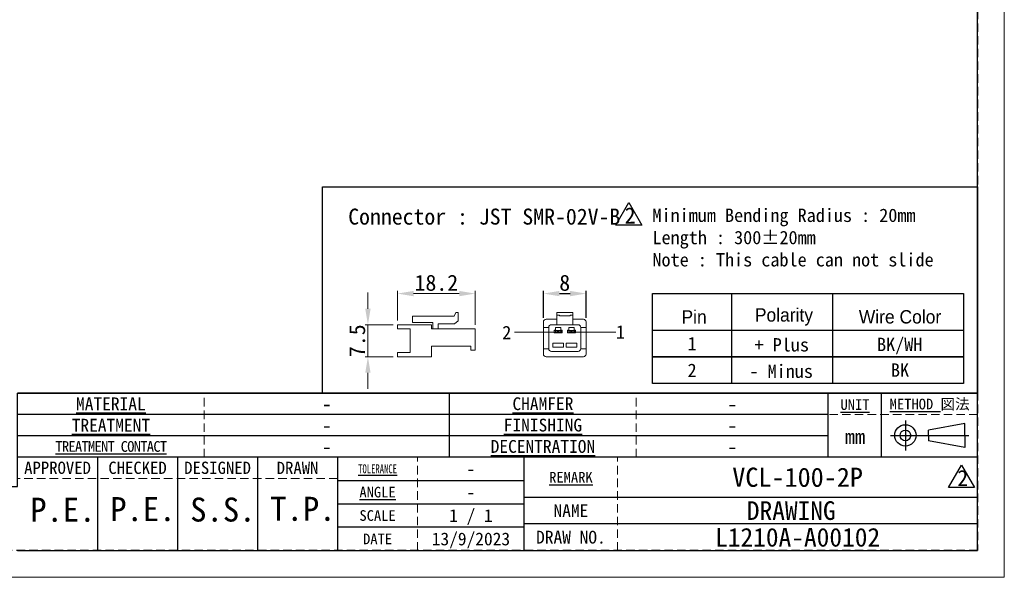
# Model space of a CAD drawing. Header units: millimetres. Extents: x -201 to 202, y 143 to 428.
# Tile 2 of 8: x 17 to 202, y 143 to 247. Entities that reach past the tile are written whole.
import ezdxf
from ezdxf.enums import TextEntityAlignment as Align

# ---------------------------------------------------------------- set-up
doc = ezdxf.new("R2010")
doc.units = ezdxf.units.MM
doc.header["$LTSCALE"] = 0.25
doc.linetypes.add('HIDDEN', pattern=[9.525, 6.35, -3.175])
doc.layers.add('CABLE 3P', color=7, linetype='Continuous', lineweight=20)
doc.layers.add('TXT1', color=5, linetype='Continuous', lineweight=20)
doc.layers.add('EMPTY LINE', color=252, linetype='Continuous', lineweight=0, plot=False)
doc.layers.add('FORM', color=7, linetype='Continuous')
doc.styles.add('(TNK)aSS', font='txt', dxfattribs={"width": 0.75, "oblique": 15, "height": 3.5})
doc.styles.get("Standard").update_dxf_attribs({"font": 'arial.ttf'})
doc.styles.add('takachi1', font='msgothic.ttc', dxfattribs={"height": 2.5})
doc.styles.add('VS Standard', font='msgothic.ttc', dxfattribs={"height": 3})
doc.styles.add('VS Standard(小)', font='msgothic.ttc', dxfattribs={"height": 2.4})
doc.dimstyles.new('TMIZO', dxfattribs={"dimscale": 0, "dimtxt": 3.5, "dimasz": 3, "dimexe": 0.5, "dimexo": 0.8, "dimgap": 0.5, "dimtad": 3, "dimtoh": 1, "dimdec": 1, "dimrnd": 0.005, "dimdsep": 46, "dimtxsty": '(TNK)aSS', "dimcen": 0, "dimclrd": 5, "dimclre": 5, "dimclrt": 5, "dimaunit": 1, "dimadec": 0, "dimazin": 2, "dimtfac": 1, "dimtdec": 1, "dimtmove": 0, "dimatfit": 3, "dimfxl": 1, "dimtzin": 0, "dimlwd": -1, "dimlwe": -1, "dimarcsym": 0})
doc.dimstyles.new('VS Standard x1', dxfattribs={"dimtxt": 3, "dimasz": 3, "dimexe": 0.5, "dimexo": 0.8, "dimgap": 0.5, "dimtad": 3, "dimrnd": 0.0001, "dimzin": 9, "dimdsep": 46, "dimtxsty": 'VS Standard', "dimcen": 0, "dimaunit": 1, "dimadec": 0, "dimazin": 2, "dimtfac": 1, "dimtmove": 0, "dimatfit": 2, "dimfxl": 1, "dimtolj": 1, "dimtzin": 0, "dimarcsym": 0})

# ---------------------------------------------------------------- blocks, each defined once
blk = doc.blocks.new('表題欄金物用_ver2.0.0')
at = {"layer": 'FORM', "color": 0}
for p, q in [((-11, 40.5), (-191, 40.5)), ((-110, 28.49), (-110, 40.5)), ((-39, 28.49), (-39, 40.49)), ((-29, 28.49), (-29, 40.49)), ((-11, 28.5), (-11, 40.5)), ((-39, 36.5), (-191, 36.5)), ((-24.54, 35.38), (-24.54, 29.78)), ((-13.42, 34.8), (-20.21, 33.59)), ((-20.21, 32.58), (-20.21, 33.59)), ((-13.42, 32.58), (-13.42, 34.8)), ((-39, 32.5), (-191, 32.5)), ((-27.34, 32.58), (-12.62, 32.58)), ((-20.21, 32.58), (-20.21, 31.57)), ((-13.42, 30.35), (-20.21, 31.57)), ((-13.42, 32.58), (-13.42, 30.35)), ((-11, 28.5), (-191, 28.5)), ((-176, 28.5), (-176, 11)), ((-161, 28.5), (-161, 11)), ((-146, 28.5), (-146, 11)), ((-131, 28.5), (-131, 11)), ((-96, 11), (-96, 28.5)), ((-11, 11), (-11, 28.5)), ((-131, 24.12), (-96, 24.12)), ((-96, 21), (-11, 21)), ((-131, 19.75), (-96, 19.75)), ((-96, 15.38), (-131, 15.38)), ((-11, 16), (-96, 16)), ((-191, 11), (-11, 11))]:
    blk.add_line(p, q, dxfattribs=at)
at = {"layer": 'FORM', "color": 0, "linetype": 'HIDDEN', "lineweight": 9}
for p, q in [((-156, 28.49), (-156, 40.49)), ((-75, 28.49), (-75, 40.49)), ((-11, 36.5), (-39, 36.5)), ((-116, 11), (-116, 28.5)), ((-78.5, 11), (-78.5, 28.5)), ((-131, 24.5), (-191, 24.5))]:
    blk.add_line(p, q, dxfattribs=at)
at = {"layer": 'FORM', "color": 0}
for radius in [2, 1]:
    blk.add_circle((-24.54, 32.58), radius, dxfattribs=at)
at = {"layer": 'FORM', "color": 0, "attachment_point": 5}
for s, insert, char_height, width, style in [('{\\LMATERIAL}', (-173.5, 38.5), 2.4, 36.5, 'VS Standard(小)'), ('{\\LCHAMFER}   ', (-92.5, 38.5), 2.4, 35, 'VS Standard(小)'), ('{\\LUNIT}', (-34, 38.35), 2, 20, 'VS Standard'), ('{\\LMETHOD} 図法', (-20, 38.35), 2, 20, 'VS Standard'), ('{\\LTREATMENT}', (-173.5, 34.5), 2.4, 36.5, 'VS Standard(小)'), ('{\\LFINISHING}', (-92.5, 34.5), 2.4, 35, 'VS Standard(小)'), ('mm', (-34, 32.35), 2.8, 20, 'VS Standard'), ('{\\T0.9;\\LTREATMENT CONTACT}', (-173.5, 30.5), 2, 36.5, 'VS Standard(小)'), ('{\\LDECENTRATION} ', (-92.5, 30.5), 2.4, 35, 'VS Standard(小)'), ('{\\fＭＳ ゴシック|b0|i0|c128|p49;APPROVED}', (-183.5, 26.5), 2.3, 15, 'VS Standard'), ('{\\fＭＳ ゴシック|b0|i0|c128|p49;CHECKED}', (-168.5, 26.5), 2.3, 15, 'VS Standard'), ('{\\fＭＳ ゴシック|b0|i0|c128|p49;DESIGNED}', (-153.5, 26.5), 2.3, 15, 'VS Standard'), ('{\\fＭＳ ゴシック|b0|i0|c128|p49;DRAWN}', (-138.5, 26.5), 2.3, 15, 'VS Standard'), ('{\\W0.7;\\LTOLERANCE\\l }', (-123.5, 26.31), 1.7, 20, 'VS Standard(小)'), ('{\\LANGLE}', (-123.5, 21.94), 2, 14.9784, 'VS Standard(小)'), ('SCALE', (-123.5, 17.56), 2, 15, 'VS Standard(小)'), ('{\\fＭＳ ゴシック|b0|i0|c128|p49;NAME}', (-87.25, 18.5), 2.4, 15, 'VS Standard(小)'), ('{\\fＭＳ ゴシック|b0|i0|c128|p49;DRAW NO.}', (-87.25, 13.5), 2.4, 15, 'VS Standard(小)'), ('{\\fＭＳ ゴシック|b0|i0|c128|p49;DATE}', (-123.5, 13.19), 2, 15, 'VS Standard(小)')]:
    blk.add_mtext(s, dxfattribs=dict(at, insert=insert, char_height=char_height, width=width, style=style))
at = {"layer": 'FORM', "color": 0, "insert": (-87.25, 24.75), "char_height": 2, "width": 16, "attachment_point": 5, "line_spacing_factor": 0.8, "style": 'VS Standard'}
blk.add_mtext('\\pxsm0.9;{\\LREMARK}   ', dxfattribs=at)
at = {"layer": 'FORM', "color": 0}
for tag, height, style, p in [('材料', 2.8, 'VS Standard', (-133, 38.5)), ('一般面取', 2.8, 'VS Standard', (-57, 38.5)), ('処理', 2.8, 'VS Standard', (-133, 34.5)), ('仕上', 2.8, 'VS Standard', (-57, 34.5)), ('処理接点', 2.8, 'VS Standard', (-133, 30.5)), ('偏芯', 2.8, 'VS Standard', (-57, 30.5)), ('一般公差', 2.4, 'VS Standard(小)', (-106, 26.31)), ('適用（機種名）', 3.6, 'VS Standard', (-44.75, 24.75)), ('角度', 2.4, 'VS Standard(小)', (-106, 21.94)), ('SCALE', 2.4, 'VS Standard(小)', (-106, 17.56)), ('NAME', 3.5, 'VS Standard', (-44.75, 18.5)), ('DRAW_NO.', 3.5, 'VS Standard', (-44.75, 13.5)), ('DATE', 2.4, 'VS Standard(小)', (-106, 13.19))]:
    blk.add_attdef(tag, text='', height=height, dxfattribs=dict(at, style=style)).set_placement(p, align=Align.MIDDLE_CENTER)
at = {"layer": 'FORM', "color": 0, "style": 'VS Standard'}
for tag, p in [('APPROVED', (-182.5, 15.06)), ('CHECKED', (-167.5, 15.18)), ('DESIGNED', (-152.5, 15.09)), ('DRAWN', (-137.5, 15.23))]:
    blk.add_attdef(tag, text='', height=4.5, dxfattribs=at).set_placement(p, align=Align.BOTTOM_CENTER)
blk = doc.blocks.new('*D195')
at = {"layer": 'Defpoints', "color": 0}
for p in [(123.09, 195.91), (115.09, 190.58), (123.09, 190.58)]:
    blk.add_point(p, dxfattribs=at)
at = {"layer": 'TXT1', "color": 0, "lineweight": -2}
for p, q in [((115.09, 191.38), (115.09, 196.41)), ((118.09, 195.91), (120.09, 195.91)), ((123.09, 191.38), (123.09, 196.41))]:
    blk.add_line(p, q, dxfattribs=at)
at = {"layer": 'TXT1', "color": 0}
for points in [[(118.09, 196.41), (118.09, 195.41), (115.09, 195.91)], [(120.09, 195.41), (120.09, 196.41), (123.09, 195.91)]]:
    blk.add_solid(points, dxfattribs=at)
at = {"layer": 'TXT1', "color": 0, "insert": (119.09, 197.91), "char_height": 3, "attachment_point": 5, "style": 'VS Standard'}
blk.add_mtext('\\A1;8', dxfattribs=at)
blk = doc.blocks.new('*D196')
at = {"layer": 'Defpoints', "color": 0}
for p in [(102.3, 195.91), (87.74, 190.08), (102.3, 189.28)]:
    blk.add_point(p, dxfattribs=at)
at = {"layer": 'TXT1', "color": 0}
for p, q in [((87.74, 190.88), (87.74, 196.41)), ((90.74, 195.91), (99.3, 195.91)), ((102.3, 190.08), (102.3, 196.41))]:
    blk.add_line(p, q, dxfattribs=at)
for points in [[(90.74, 196.41), (90.74, 195.41), (87.74, 195.91)], [(99.3, 195.41), (99.3, 196.41), (102.3, 195.91)]]:
    blk.add_solid(points, dxfattribs=at)
at = {"layer": 'TXT1', "color": 0, "insert": (95.02, 197.91), "char_height": 3, "attachment_point": 5, "style": 'VS Standard'}
blk.add_mtext('18.2', dxfattribs=at)
blk = doc.blocks.new('*D197')
at = {"layer": 'Defpoints', "color": 0}
for p in [(87.74, 190.08), (82.19, 184.08), (87.74, 184.08)]:
    blk.add_point(p, dxfattribs=at)
at = {"layer": 'TXT1', "color": 0}
for p, q in [((82.19, 193.08), (82.19, 196.08)), ((86.94, 190.08), (81.69, 190.08)), ((82.19, 190.08), (82.19, 184.08)), ((86.94, 184.08), (81.69, 184.08)), ((82.19, 181.08), (82.19, 178.08))]:
    blk.add_line(p, q, dxfattribs=at)
for points in [[(81.69, 193.08), (82.69, 193.08), (82.19, 190.08)], [(82.69, 181.08), (81.69, 181.08), (82.19, 184.08)]]:
    blk.add_solid(points, dxfattribs=at)
at = {"layer": 'TXT1', "color": 0, "insert": (80.19, 187.08), "char_height": 3, "attachment_point": 5, "rotation": 90, "style": 'VS Standard'}
blk.add_mtext('7.5', dxfattribs=at)

msp = doc.modelspace()

# ---------------------------------------------------------------- linework, layer by layer
at = {"layer": 'CABLE 3P'}
for p, q in [((98.391, 191.684), (98.665, 192.334)), ((98.665, 192.334), (99.102, 192.334)), ((99.102, 190.809), (99.102, 192.334)), ((120.586, 192.334), (117.586, 192.334)), ((120.586, 192.334), (117.586, 192.334)), ((117.586, 192.334), (117.586, 192.084)), ((117.586, 192.084), (117.586, 191.584)), ((120.586, 192.334), (120.586, 192.084)), ((120.586, 192.084), (120.586, 191.584)), ((90.542, 190.484), (90.542, 191.684)), ((90.542, 191.684), (98.391, 191.684)), ((90.542, 190.484), (94.388, 190.484)), ((94.388, 190.484), (94.388, 189.284)), ((95.388, 189.284), (95.388, 190.234)), ((95.388, 190.234), (98.423, 190.234)), ((98.423, 190.234), (99.102, 190.809)), ((115.086, 190.584), (115.086, 189.584)), ((117.586, 191.084), (115.586, 191.084)), ((118.086, 191.834), (117.586, 191.834)), ((117.586, 191.584), (117.586, 191.084)), ((117.586, 190.084), (117.586, 191.084)), ((118.086, 191.834), (118.086, 191.734)), ((120.086, 191.734), (118.086, 191.734)), ((120.586, 191.834), (120.086, 191.834)), ((120.086, 191.834), (120.086, 191.734)), ((120.586, 191.584), (120.586, 191.084)), ((122.586, 191.084), (120.586, 191.084)), ((120.586, 190.084), (120.586, 191.084)), ((123.086, 189.584), (123.086, 190.584)), ((94.142, 190.084), (87.742, 190.084)), ((87.742, 190.084), (87.742, 189.284)), ((87.742, 190.084), (90.542, 190.084)), ((87.742, 189.284), (90.142, 189.284)), ((90.142, 184.884), (90.142, 189.284)), ((94.142, 190.084), (94.142, 189.284)), ((94.142, 189.284), (94.142, 190.084)), ((94.142, 189.284), (102.302, 189.284)), ((94.388, 189.284), (95.388, 189.284)), ((102.302, 189.284), (99.102, 189.284)), ((102.302, 189.284), (102.302, 186.084)), ((116.086, 189.584), (115.086, 189.584)), ((115.086, 189.584), (115.086, 185.584)), ((116.086, 185.584), (116.086, 189.584)), ((117.586, 190.084), (116.586, 190.084)), ((117.336, 189.027), (117.086, 189.027)), ((117.086, 189.027), (117.086, 188.527)), ((117.086, 188.527), (118.586, 188.527)), ((117.111, 188.577), (117.111, 188.977)), ((117.111, 188.977), (118.561, 188.977)), ((118.561, 188.577), (117.111, 188.577)), ((118.336, 189.527), (117.336, 189.527)), ((117.336, 189.527), (117.336, 189.027)), ((117.336, 188.652), (117.336, 188.902)), ((117.336, 188.902), (117.736, 188.902)), ((117.736, 188.652), (117.336, 188.652)), ((120.586, 190.084), (117.586, 190.084)), ((117.736, 188.902), (117.736, 188.652)), ((117.936, 188.902), (117.736, 188.902)), ((117.736, 188.652), (117.936, 188.652)), ((117.936, 188.652), (117.936, 188.902)), ((117.936, 188.902), (118.336, 188.902)), ((118.336, 188.652), (117.936, 188.652)), ((118.336, 189.027), (118.336, 189.527)), ((118.586, 189.027), (118.336, 189.027)), ((118.336, 188.902), (118.336, 188.652)), ((118.561, 188.977), (118.561, 188.577)), ((118.586, 188.527), (118.586, 189.027)), ((119.836, 189.027), (119.586, 189.027)), ((119.586, 189.027), (119.586, 188.527)), ((119.586, 188.527), (121.086, 188.527)), ((119.611, 188.577), (119.611, 188.977)), ((119.611, 188.977), (121.061, 188.977)), ((121.061, 188.577), (119.611, 188.577)), ((120.836, 189.527), (119.836, 189.527)), ((119.836, 189.527), (119.836, 189.027)), ((119.836, 188.652), (119.836, 188.902)), ((119.836, 188.902), (120.236, 188.902)), ((120.236, 188.652), (119.836, 188.652)), ((120.236, 188.902), (120.236, 188.652)), ((120.436, 188.902), (120.236, 188.902)), ((120.236, 188.652), (120.436, 188.652)), ((120.436, 188.652), (120.436, 188.902)), ((120.436, 188.902), (120.836, 188.902)), ((120.836, 188.652), (120.436, 188.652)), ((121.586, 190.084), (120.586, 190.084)), ((120.836, 189.027), (120.836, 189.527)), ((121.086, 189.027), (120.836, 189.027)), ((120.836, 188.902), (120.836, 188.652)), ((121.061, 188.977), (121.061, 188.577)), ((121.086, 188.527), (121.086, 189.027)), ((123.086, 189.584), (122.086, 189.584)), ((122.086, 189.584), (122.086, 185.584)), ((123.086, 185.584), (123.086, 189.584)), ((118.836, 186.641), (116.836, 186.641)), ((116.836, 186.641), (116.836, 185.841)), ((118.836, 185.841), (118.836, 186.641)), ((121.336, 186.641), (119.336, 186.641)), ((119.336, 186.641), (119.336, 185.841)), ((121.336, 185.841), (121.336, 186.641)), ((87.742, 184.084), (87.742, 184.884)), ((87.742, 184.884), (90.142, 184.884)), ((94.142, 184.084), (94.142, 186.084)), ((101.502, 186.084), (94.142, 186.084)), ((101.502, 185.284), (101.502, 186.084)), ((102.302, 185.284), (101.502, 185.284)), ((102.302, 186.084), (102.302, 185.284)), ((115.086, 185.584), (115.086, 184.584)), ((115.086, 185.584), (116.086, 185.584)), ((116.586, 185.084), (121.586, 185.084)), ((116.836, 185.841), (118.836, 185.841)), ((119.336, 185.841), (121.336, 185.841)), ((122.086, 185.584), (123.086, 185.584)), ((123.086, 184.584), (123.086, 185.584)), ((87.742, 184.084), (94.142, 184.084)), ((115.586, 184.084), (122.586, 184.084))]:
    msp.add_line(p, q, dxfattribs=at)
for centre, start, end in [((115.586, 190.584), 90, 180), ((122.586, 190.584), 0, 90), ((116.586, 189.584), 90, 180), ((121.586, 189.584), 0, 90), ((116.586, 185.584), 180, 270), ((121.586, 185.584), 270, 0), ((115.586, 184.584), 180, 270), ((122.586, 184.584), 270, 0)]:
    msp.add_arc(centre, 0.5, start, end, dxfattribs=at)
at = {"layer": 'EMPTY LINE'}
for p, q in [((201.5, 142.75), (201.5, 427.75)), ((-201.5, 142.75), (201.5, 142.75))]:
    msp.add_line(p, q, dxfattribs=at)
at = {"layer": 'FORM'}
for p, q in [((128.7, 208.75), (131.125, 212.95)), ((131.125, 212.95), (133.55, 208.75)), ((133.55, 208.75), (128.7, 208.75)), ((135.534, 195.946), (193.878, 195.946)), ((135.534, 189.038), (135.534, 195.946)), ((150.358, 195.946), (150.358, 179.038)), ((169.314, 195.946), (169.314, 179.038)), ((193.878, 195.946), (193.878, 179.038)), ((191.05, 159.55), (193.475, 163.75)), ((193.475, 163.75), (195.899, 159.55)), ((195.899, 159.55), (191.05, 159.55))]:
    msp.add_line(p, q, dxfattribs=at)
at = {"layer": 'FORM', "linetype": 'HIDDEN'}
msp.add_lwpolyline([(-196.5, 422.75), (196.5, 422.75), (196.5, 147.75), (-196.5, 147.75)], close=True, dxfattribs=at)
at = {"layer": 'FORM'}
for points in [[(-196.5, 422.75), (-196.5, 147.75), (-78.5, 147.75), (-78.5, 159.75), (16.5, 159.75), (16.5, 177.25), (196.5, 177.25), (196.5, 422.75), (-196.5, 422.75)], [(73.692, 215.938), (196.5, 215.938), (196.5, 177.25), (73.692, 177.25)]]:
    msp.add_lwpolyline(points, close=True, dxfattribs=at)
for points in [[(193.878, 184.038), (135.534, 184.038), (135.534, 189.038), (193.878, 189.038)], [(193.878, 179.038), (135.534, 179.038), (135.534, 184.038), (193.878, 184.038)]]:
    msp.add_lwpolyline(points, dxfattribs=at)
at = {"layer": 'TXT1'}
for p, q in [((117.517, 188.699), (109.67, 188.699)), ((128.682, 188.699), (120.636, 188.699))]:
    msp.add_line(p, q, dxfattribs=at)

# ---------------------------------------------------------------- block references
at = {"layer": 'FORM'}
ref = msp.add_blockref('表題欄金物用_ver2.0.0', (207.5, 136.75), dxfattribs=at)
ref.add_attrib('材料', '-', dxfattribs={"layer": 'EMPTY LINE', "color": 0, "height": 2.8, "style": 'VS Standard'}).set_placement((74.5, 175.25), align=Align.MIDDLE_CENTER)
ref.add_attrib('処理', '-', dxfattribs={"color": 0, "height": 2.8, "style": 'VS Standard'}).set_placement((74.5, 171.25), align=Align.MIDDLE_CENTER)
ref.add_attrib('処理接点', '-', dxfattribs={"color": 0, "height": 2.8, "style": 'VS Standard'}).set_placement((74.5, 167.25), align=Align.MIDDLE_CENTER)
ref.add_attrib('一般面取', '-', dxfattribs={"color": 0, "height": 2.8, "style": 'VS Standard'}).set_placement((150.5, 175.247), align=Align.MIDDLE_CENTER)
ref.add_attrib('仕上', '-', dxfattribs={"color": 0, "height": 2.8, "style": 'VS Standard'}).set_placement((150.5, 171.247), align=Align.MIDDLE_CENTER)
ref.add_attrib('偏芯', '-', dxfattribs={"color": 0, "height": 2.8, "style": 'VS Standard'}).set_placement((150.5, 167.247), align=Align.MIDDLE_CENTER)
ref.add_attrib('一般公差', '-', dxfattribs={"color": 0, "height": 2.4, "style": 'VS Standard(小)'}).set_placement((101.5, 163.062), align=Align.MIDDLE_CENTER)
ref.add_attrib('角度', '-', dxfattribs={"color": 0, "height": 2.4, "style": 'VS Standard(小)'}).set_placement((101.5, 158.688), align=Align.MIDDLE_CENTER)
ref.add_attrib('SCALE', '1 / 1', dxfattribs={"color": 0, "height": 2.4, "style": 'VS Standard(小)'}).set_placement((101.5, 154.312), align=Align.MIDDLE_CENTER)
ref.add_attrib('DATE', '13/9/2023', dxfattribs={"color": 0, "height": 2.4, "style": 'VS Standard(小)'}).set_placement((101.5, 149.938), align=Align.MIDDLE_CENTER)
ref.add_attrib('適用（機種名）', 'VCL-100-2P', dxfattribs={"color": 0, "height": 3.6, "style": 'VS Standard'}).set_placement((162.75, 161.5), align=Align.MIDDLE_CENTER)
ref.add_attrib('NAME', 'DRAWING ', dxfattribs={"color": 0, "height": 3.5, "style": 'VS Standard'}).set_placement((162.75, 155.25), align=Align.MIDDLE_CENTER)
ref.add_attrib('DRAW_NO.', 'L1210A-A00102', dxfattribs={"color": 0, "height": 3.5, "style": 'VS Standard'}).set_placement((162.75, 150.25), align=Align.MIDDLE_CENTER)
ref.add_attrib('DESIGNED', 'S.S.', dxfattribs={"color": 0, "height": 4.5, "style": 'VS Standard'}).set_placement((55, 151.841), align=Align.BOTTOM_CENTER)
ref.add_attrib('DRAWN', 'T.P.', dxfattribs={"color": 0, "height": 4.5, "style": 'VS Standard'}).set_placement((70, 151.985), align=Align.BOTTOM_CENTER)
ref.add_attrib('CHECKED', 'P.E.', dxfattribs={"color": 0, "height": 4.5, "style": 'VS Standard'}).set_placement((40, 151.927), align=Align.BOTTOM_CENTER)
ref.add_attrib('APPROVED', 'P.E.', dxfattribs={"color": 0, "height": 4.5, "style": 'VS Standard'}).set_placement((25, 151.812), align=Align.BOTTOM_CENTER)

# ---------------------------------------------------------------- texts
at = {"layer": 'FORM', "char_height": 3, "width": 2.62886, "attachment_point": 1, "style": 'VS Standard'}
for insert in [(130.328, 212.038), (192.678, 162.838)]:
    msp.add_mtext('2', dxfattribs=dict(at, insert=insert))
at = {"layer": 'TXT1', "style": 'takachi1'}
for s, p in [('2', (107.376, 187.358)), ('1', (128.682, 187.461))]:
    msp.add_text(s, height=2.5, dxfattribs=at).set_placement(p)
at = {"layer": 'TXT1', "attachment_point": 1, "style": 'VS Standard'}
for s, insert, char_height, width in [('Connector : JST SMR-02V-B', (78.495, 211.83), 3, 51.35917), ('Minimum Bending Radius : 20mm\\PLength : 300%%p20mm\\PNote : This cable can not slide\\P', (135.534, 211.83), 2.5, 57.43034)]:
    msp.add_mtext(s, dxfattribs=dict(at, insert=insert, char_height=char_height, width=width))
at = {"layer": 'TXT1', "char_height": 2.5, "attachment_point": 5}
for s, insert, width in [('\\fMS PGothic|b0|i0|c128|p50;Pin', (143.341, 191.538), 10), ('\\fMS PGothic|b0|i0|c128|p50;Polarity', (160.184, 191.538), 35), ('\\fMS PGothic|b0|i0|c128|p50;Wire Color', (181.947, 191.538), 40), ('\\fＭＳ ゴシック|b0|i0;1', (142.97, 186.538), 10), ('\\fMS Gothic|b0|i0|c128|p49;+ Plus', (159.784, 186.292), 35), ('\\fMS Gothic|b0|i0|c128|p49;BK/WH', (181.894, 186.078), 40), ('\\fＭＳ ゴシック|b0|i0;2', (142.97, 181.538), 10), ('\\fMS Gothic|b0|i0|c128|p49;BK', (181.947, 181.576), 40), ('\\fMS Gothic|b0|i0|c128|p49;- Minus', (159.674, 181.34), 35)]:
    msp.add_mtext(s, dxfattribs=dict(at, insert=insert, width=width))

# ---------------------------------------------------------------- dimensions: what is measured, and where the dimension line sits
at = {"layer": 'TXT1'}
dim = msp.add_linear_dim(base=(102.302, 195.91), p1=(87.742, 190.084), p2=(102.302, 189.284), dimstyle='TMIZO', override={"dimscale": 1, "dimtoh": 0, "dimlfac": 1.25, "dimtxsty": 'VS Standard', "dimclrd": 0, "dimclre": 0, "dimclrt": 0}, dxfattribs=at)
dim.commit()
dim.dimension.update_dxf_attribs({"geometry": '*D196', "text_midpoint": (95.022, 197.91)})
dim = msp.add_linear_dim(base=(123.086, 195.91), p1=(115.086, 190.584), p2=(123.086, 190.584), dimstyle='VS Standard x1', dxfattribs=at)
dim.commit()
dim.dimension.update_dxf_attribs({"geometry": '*D195', "text_midpoint": (119.086, 197.91)})
dim = msp.add_linear_dim(base=(82.192, 184.084), p1=(87.742, 190.084), p2=(87.742, 184.084), angle=90, dimstyle='TMIZO', override={"dimscale": 1, "dimtoh": 0, "dimlfac": 1.25, "dimtxsty": 'VS Standard', "dimclrd": 0, "dimclre": 0, "dimclrt": 0}, dxfattribs=at)
dim.commit()
dim.dimension.update_dxf_attribs({"geometry": '*D197', "text_midpoint": (82.192, 187.084), "dimtype": 160})

doc.saveas('drawing.dxf')
